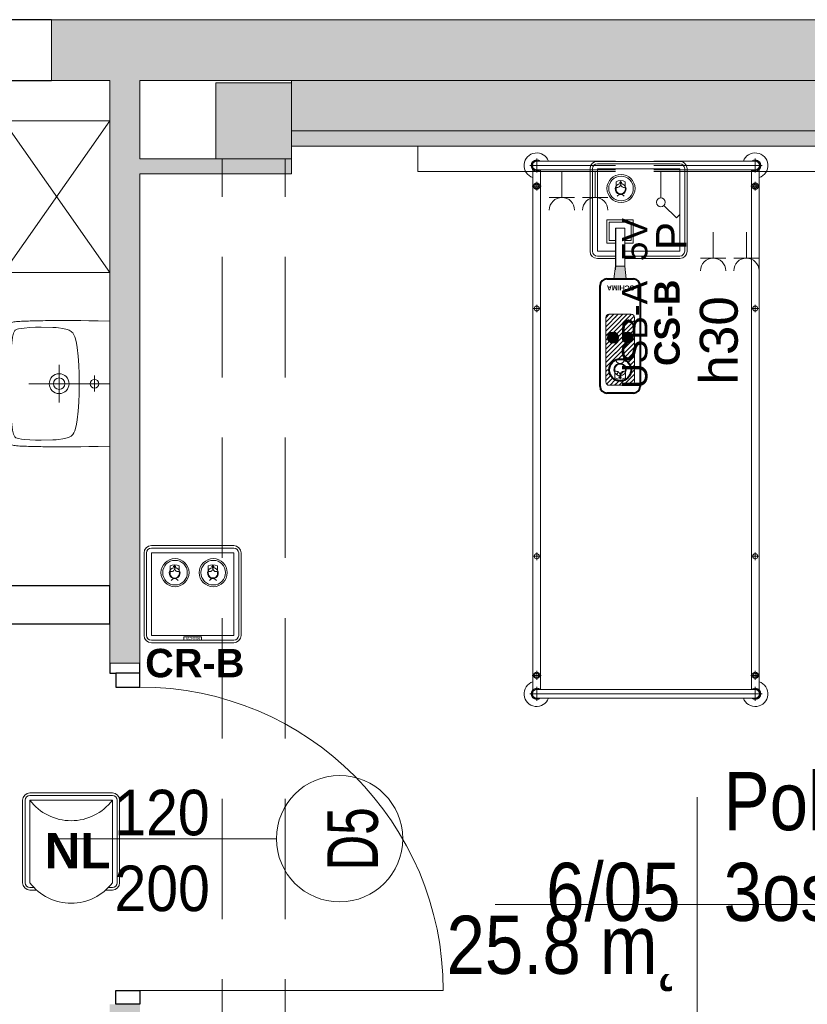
# Model space of a CAD drawing. Header units: centimetres. Extents: x -1253 to 21770, y -8842 to 3590.
# Tile 113 of 120: x 495 to 806, y 2459 to 2848. Entities that reach past the tile are written whole.
import ezdxf

# ---------------------------------------------------------------- set-up
doc = ezdxf.new("R2010")
doc.units = ezdxf.units.CM
doc.linetypes.add('Hidden', pattern=[71.4375, 47.625, -23.8125])
doc.linetypes.add('Ukryte', pattern=[71.438, 47.625, -23.813])
for name, color, linetype, lineweight in [('A-ANNO-NOTE', 131, 'Continuous', 9), ('A-AREA-IDEN', 2, 'Continuous', 13), ('A-DETL-GENF', 92, 'Continuous', 9), ('A-DETL-HDLN', 90, 'Ukryte', 9), ('A-DETL-MEDM', 33, 'Continuous', 13), ('A-DOOR', 31, 'Continuous', 13), ('A-WALL', 113, 'Continuous', 13), ('A-WALL-PATT', 111, 'Continuous', 13), ('I-FURN', 30, 'Continuous', 9), ('P-SANR-FIXT', 6, 'Continuous', 9), ('PRZYW_Elementy_inst_przyw', 7, 'Continuous', 9), ('Q-SPCQ', 91, 'Continuous', 9), ('S-COLS', 52, 'Continuous', 13)]:
    doc.layers.add(name, color=color, linetype=linetype, lineweight=lineweight)
doc.styles.add('adam', font='arialbd.ttf')
doc.styles.add('Arial', font='arial.ttf', dxfattribs={"width": 0.9, "height": 18})
doc.styles.add('Arial_1', font='arial.ttf', dxfattribs={"width": 0.7, "height": 20})
doc.styles.add('Arial_11', font='arial.ttf', dxfattribs={"width": 0.85, "height": 23})
doc.styles.add('Arial_4', font='arial.ttf', dxfattribs={"height": 10})
doc.styles.add('Arial_5', font='arial.ttf', dxfattribs={"height": 12})
doc.styles.add('Arial_6', font='arial.ttf', dxfattribs={"height": 15})

# ---------------------------------------------------------------- blocks, each defined once
blk = doc.blocks.new('M_Concrete-Square-Column - 300 x 300mm-1795931-6_piętro IV __13_80 m_ - stan projektowany')
at = {"layer": 'S-COLS', "lineweight": 9}
blk.add_hatch(color=254, dxfattribs=at).paths.add_polyline_path([(15, -15), (15, 15), (-15, 15), (-15, -15)], flags=0)
for p, q in [((15, 15), (-15, 15)), ((-15, 15), (-15, -15)), ((15, -15), (15, 15)), ((-15, -15), (15, -15))]:
    blk.add_line(p, q, dxfattribs=at)
blk = doc.blocks.new('łóżko 195x90 typ FAMED _102039_ - łóżko 195x90 typ FAMED _102039_-1233017-6_piętro IV __13_80 m_ - stan projektowany')
at = {"layer": 'I-FURN'}
for p, q in [((-43.25, 101.53), (-43.25, 106.98)), ((-43.25, 105.95), (43.25, 105.95)), ((43.25, 101.53), (43.25, 106.98)), ((45.97, 104.25), (-45.98, 104.25)), ((-44.75, -103.1), (-44.75, 102.61)), ((-43.25, 102.55), (43.25, 102.55)), ((-41.75, 102.55), (-41.75, -103.1)), ((41.75, 102.61), (41.75, -103.05)), ((44.75, -103.1), (44.75, 102.61)), ((-43.25, 95.18), (-43.25, 98.68)), ((43.25, 95.18), (43.25, 98.68)), ((-45, 96.93), (-41.5, 96.93)), ((45, 96.93), (41.5, 96.93)), ((-43.25, 48.31), (-43.25, 51.31)), ((43.25, 48.31), (43.25, 51.31)), ((-44.75, 49.81), (-41.75, 49.81)), ((44.75, 49.81), (41.75, 49.81)), ((-43.25, -49.69), (-43.25, -46.69)), ((43.25, -49.69), (43.25, -46.69)), ((-44.75, -48.19), (-41.75, -48.19)), ((44.75, -48.19), (41.75, -48.19)), ((-45, -96.6), (-41.5, -96.6)), ((-43.25, -94.85), (-43.25, -98.35)), ((45, -96.6), (41.5, -96.6)), ((43.25, -94.85), (43.25, -98.35)), ((-45.98, -104.75), (45.97, -104.75)), ((-43.25, -102.02), (-43.25, -107.47)), ((-43.25, -103.05), (43.25, -103.05)), ((43.25, -102.02), (43.25, -107.47)), ((-43.25, -106.45), (43.25, -106.45))]:
    blk.add_line(p, q, dxfattribs=at)
for centre, radius in [((-43.25, 96.93), 1.25), ((-43.25, 96.93), 0.8), ((43.25, 96.93), 1.25), ((43.25, 96.93), 0.8), ((-43.25, 49.81), 1), ((43.25, 49.81), 1), ((-43.25, -48.19), 1), ((43.25, -48.19), 1), ((-43.25, -96.6), 1.25), ((-43.25, -96.6), 0.8), ((43.25, -96.6), 1.25), ((43.25, -96.6), 0.8)]:
    blk.add_circle(centre, radius, dxfattribs=at)
for centre, radius, start, end in [((-43.25, 104.25), 5, 19.8769, 252.5424), ((43.25, 104.25), 5, 287.4576, 160.1231), ((-43.25, 104.25), 2.23, 49.8221, 310.1779), ((-43.25, 104.25), 1.93, 62.0207, 297.9793), ((-43.25, 104.25), 1.7, 90, 270), ((43.25, 104.25), 2.23, 229.8221, 130.1779), ((43.25, 104.25), 1.93, 242.0207, 117.9793), ((43.25, 104.25), 1.7, 270, 90), ((-43.25, -104.75), 5, 107.4576, 340.1231), ((43.25, -104.75), 5, 199.8769, 72.5424), ((-43.25, -104.75), 2.23, 47.6113, 310.1779), ((-43.25, -104.75), 1.93, 62.0207, 297.9793), ((-43.25, -104.75), 1.7, 90, 270), ((43.25, -104.75), 2.23, 229.8221, 130.1779), ((43.25, -104.75), 1.93, 242.0207, 117.9793), ((43.25, -104.75), 1.7, 270, 90)]:
    blk.add_arc(centre, radius, start, end, dxfattribs=at)
blk = doc.blocks.new('Szafa - 42 cm-2361941-6_piętro IV __13_80 m_ - stan projektowany')
at = {"layer": 'Q-SPCQ'}
for p, q in [((42.5, 48), (-17.5, 6)), ((-17.5, 48), (42.5, 6)), ((-17.5, 6), (-17.5, 48)), ((-17.5, 48), (42.5, 48)), ((42.5, 48), (42.5, 6))]:
    blk.add_line(p, q, dxfattribs=at)
blk = doc.blocks.new('Umywalka koło Nova Pro - Pro 50-1205816-6_piętro IV __13_80 m_ - stan projektowany')
at = {"layer": 'P-SANR-FIXT'}
for p, q in [((-8.25, 46.64), (-7.5, 46.8)), ((-7.5, 46.8), (-8.25, 46.64)), ((-7.5, 46.8), (-6.73, 46.91)), ((-6.73, 46.91), (-7.5, 46.8)), ((-6.73, 46.91), (-5.93, 47.04)), ((-5.93, 47.04), (-6.73, 46.91)), ((-5.93, 47.04), (-5.1, 47.15)), ((-5.1, 47.15), (-5.93, 47.04)), ((-5.1, 47.15), (-4.2, 47.25)), ((-4.2, 47.25), (-5.1, 47.15)), ((-4.2, 47.25), (-3.27, 47.36)), ((-3.27, 47.36), (-4.2, 47.25)), ((-3.27, 47.36), (-2.28, 47.44)), ((-2.28, 47.44), (-3.27, 47.36)), ((-2.28, 47.44), (-1.24, 47.52)), ((-1.24, 47.52), (-2.28, 47.44)), ((-1.24, 47.52), (-0.15, 47.63)), ((-0.15, 47.63), (-1.24, 47.52)), ((-0.15, 47.63), (1.05, 47.71)), ((1.05, 47.71), (-0.15, 47.63)), ((1.05, 47.71), (2.3, 47.76)), ((2.3, 47.76), (1.05, 47.71)), ((2.3, 47.76), (3.66, 47.84)), ((3.66, 47.84), (2.3, 47.76)), ((3.66, 47.84), (5.12, 47.89)), ((5.12, 47.89), (3.66, 47.84)), ((5.12, 47.89), (6.72, 47.95)), ((6.72, 47.95), (5.12, 47.89)), ((6.72, 47.95), (8.45, 47.97)), ((8.45, 47.97), (6.72, 47.95)), ((8.45, 47.97), (10.4, 48)), ((10.4, 48), (8.45, 47.97)), ((10.4, 48), (14.63, 48)), ((14.63, 48), (10.4, 48)), ((14.63, 48), (16.55, 47.97)), ((16.55, 47.97), (14.63, 48)), ((16.55, 47.97), (18.31, 47.95)), ((18.31, 47.95), (16.55, 47.97)), ((18.31, 47.95), (19.88, 47.89)), ((19.88, 47.89), (18.31, 47.95)), ((19.88, 47.89), (21.34, 47.84)), ((21.34, 47.84), (19.88, 47.89)), ((21.34, 47.84), (22.7, 47.76)), ((22.7, 47.76), (21.34, 47.84)), ((22.7, 47.76), (23.98, 47.71)), ((23.98, 47.71), (22.7, 47.76)), ((23.98, 47.71), (25.15, 47.63)), ((25.15, 47.63), (23.98, 47.71)), ((25.15, 47.63), (26.24, 47.52)), ((26.24, 47.52), (25.15, 47.63)), ((26.24, 47.52), (27.31, 47.44)), ((27.31, 47.44), (26.24, 47.52)), ((27.31, 47.44), (28.29, 47.36)), ((28.29, 47.36), (27.31, 47.44)), ((28.29, 47.36), (29.23, 47.25)), ((29.23, 47.25), (28.29, 47.36)), ((29.23, 47.25), (30.1, 47.15)), ((30.1, 47.15), (29.23, 47.25)), ((30.1, 47.15), (30.93, 47.04)), ((30.93, 47.04), (30.1, 47.15)), ((30.93, 47.04), (31.76, 46.91)), ((31.76, 46.91), (30.93, 47.04)), ((31.76, 46.91), (32.5, 46.8)), ((32.5, 46.8), (31.76, 46.91)), ((32.5, 46.8), (33.25, 46.64)), ((33.25, 46.64), (32.5, 46.8)), ((-12.08, 42.81), (-12, 43.37)), ((-12, 43.37), (-11.92, 43.87)), ((-11.92, 43.87), (-11.82, 44.38)), ((-11.82, 44.38), (-11.71, 44.67)), ((-11.6, 44.96), (-11.79, 44.38)), ((-11.71, 44.67), (-11.6, 44.96)), ((-11.6, 44.96), (-11.26, 45.47)), ((-11.26, 45.47), (-11.6, 44.96)), ((-11.26, 45.47), (-10.8, 45.84)), ((-10.8, 45.84), (-11.26, 45.47)), ((-10.8, 45.84), (-10.24, 46.11)), ((-10.24, 46.11), (-10.8, 45.84)), ((-10.24, 46.11), (-9.61, 46.32)), ((-9.61, 46.32), (-10.24, 46.11)), ((-9.61, 46.32), (-8.94, 46.51)), ((-8.94, 46.51), (-9.61, 46.32)), ((-9.05, 42.59), (-8.86, 43.1)), ((-8.94, 46.51), (-8.25, 46.64)), ((-8.25, 46.64), (-8.94, 46.51)), ((-8.86, 43.1), (-8.7, 43.34)), ((-8.7, 43.34), (-8.51, 43.55)), ((-8.51, 43.55), (-8.03, 43.85)), ((-8.03, 43.85), (-7.53, 44.06)), ((-7.53, 44.06), (-6.97, 44.22)), ((-6.97, 44.22), (-5.88, 44.43)), ((-5.88, 44.43), (-3.64, 44.75)), ((-3.64, 44.75), (-1.4, 44.94)), ((-1.4, 44.94), (3.1, 45.18)), ((3.1, 45.18), (7.6, 45.31)), ((7.6, 45.31), (9.86, 45.39)), ((9.86, 45.39), (11.04, 45.42)), ((11.04, 45.42), (11.7, 45.42)), ((11.7, 45.42), (12.5, 45.44)), ((12.5, 45.44), (13.3, 45.42)), ((13.3, 45.42), (13.99, 45.42)), ((13.99, 45.42), (15.14, 45.39)), ((15.14, 45.39), (17.4, 45.31)), ((17.4, 45.31), (21.9, 45.18)), ((21.9, 45.18), (26.4, 44.94)), ((26.4, 44.94), (28.64, 44.75)), ((28.64, 44.75), (30.88, 44.43)), ((30.88, 44.43), (31.97, 44.22)), ((31.97, 44.22), (32.53, 44.06)), ((32.53, 44.06), (33.06, 43.85)), ((33.06, 43.85), (33.54, 43.55)), ((33.25, 46.64), (33.97, 46.51)), ((33.97, 46.51), (33.25, 46.64)), ((33.54, 43.55), (33.73, 43.34)), ((33.73, 43.34), (33.86, 43.1)), ((33.86, 43.1), (34.07, 42.59)), ((33.97, 46.51), (34.63, 46.32)), ((34.63, 46.32), (33.97, 46.51)), ((34.63, 46.32), (35.24, 46.11)), ((35.24, 46.11), (34.63, 46.32)), ((35.24, 46.11), (35.8, 45.84)), ((35.8, 45.84), (35.24, 46.11)), ((35.8, 45.84), (36.28, 45.47)), ((36.28, 45.47), (35.8, 45.84)), ((36.28, 45.47), (36.6, 44.96)), ((36.6, 44.96), (36.28, 45.47)), ((36.6, 44.96), (36.82, 44.38)), ((36.82, 44.38), (36.92, 43.87)), ((36.92, 43.87), (37.03, 43.37)), ((37.03, 43.37), (37.08, 42.81)), ((-12.27, 38.89), (-12.24, 39.61)), ((-12.24, 39.61), (-12.22, 40.28)), ((-12.22, 40.28), (-12.19, 40.94)), ((-12.19, 40.94), (-12.16, 41.58)), ((-12.16, 41.58), (-12.14, 42.22)), ((-12.14, 42.22), (-12.08, 42.81)), ((-9.71, 37.56), (-9.53, 39.82)), ((-9.53, 39.82), (-9.39, 40.94)), ((-9.39, 40.94), (-9.21, 42.03)), ((-9.21, 42.03), (-9.05, 42.59)), ((34.07, 42.59), (34.21, 42.03)), ((34.21, 42.03), (34.39, 40.94)), ((34.39, 40.94), (34.53, 39.82)), ((34.53, 39.82), (34.71, 37.56)), ((37.08, 42.81), (37.14, 42.22)), ((37.14, 42.22), (37.16, 41.58)), ((37.16, 41.58), (37.19, 40.94)), ((37.19, 40.94), (37.22, 40.28)), ((37.22, 40.28), (37.24, 39.61)), ((37.24, 39.61), (37.27, 38.89)), ((-12.4, 33.88), (-12.38, 35.06)), ((-12.38, 35.06), (-12.35, 35.88)), ((-12.35, 36.65), (-12.32, 37.43)), ((-12.35, 35.88), (-12.35, 36.65)), ((-12.32, 37.43), (-12.3, 38.17)), ((-12.3, 38.17), (-12.27, 38.89)), ((-9.84, 33.06), (-9.79, 35.32)), ((-9.79, 35.32), (-9.71, 37.56)), ((12.5, 6), (12.5, 38)), ((34.71, 37.56), (34.82, 35.32)), ((34.82, 35.32), (34.84, 33.06)), ((37.27, 38.89), (37.3, 38.17)), ((37.3, 38.17), (37.32, 37.43)), ((37.32, 37.43), (37.35, 36.65)), ((37.35, 36.65), (37.35, 35.88)), ((37.35, 35.88), (37.38, 35.06)), ((37.38, 35.06), (37.4, 33.88)), ((-12.46, 30.5), (-12.43, 31.46)), ((-12.43, 32.39), (-12.4, 33.3)), ((-12.43, 31.46), (-12.43, 32.39)), ((-12.4, 33.3), (-12.4, 33.88)), ((-9.76, 28.56), (-9.84, 33.06)), ((34.84, 33.06), (34.76, 28.56)), ((37.4, 33.88), (37.43, 33.3)), ((37.43, 33.3), (37.43, 32.39)), ((37.43, 32.39), (37.46, 31.46)), ((37.46, 31.46), (37.46, 30.5)), ((-12.48, 27.81), (-12.46, 29.49)), ((-12.48, 26.13), (-12.48, 27.81)), ((-12.46, 29.49), (-12.46, 30.5)), ((-9.74, 27.87), (-9.76, 28.56)), ((-9.71, 27.55), (-9.74, 27.87)), ((-9.69, 27.15), (-9.71, 27.55)), ((34.71, 27.55), (34.69, 27.15)), ((34.74, 27.87), (34.71, 27.55)), ((34.76, 28.56), (34.74, 27.87)), ((37.46, 30.5), (37.48, 29.49)), ((37.48, 29.49), (37.48, 27.81)), ((37.48, 27.81), (37.51, 26.13)), ((-12.51, 24.3), (-12.48, 26.13)), ((-12.48, 22.27), (-12.51, 24.3)), ((-9.61, 26.27), (-9.69, 27.15)), ((-9.37, 24.54), (-9.61, 26.27)), ((-8.91, 22.86), (-9.37, 24.54)), ((20.01, 26), (5.01, 26)), ((34.37, 24.54), (33.91, 22.86)), ((34.63, 26.27), (34.37, 24.54)), ((34.69, 27.15), (34.63, 26.27)), ((37.51, 26.13), (37.51, 22.27)), ((-12.48, 19.98), (-12.48, 22.27)), ((-12.45, 17.35), (-12.48, 19.98)), ((-8.62, 22.03), (-8.91, 22.86)), ((-8.19, 21.26), (-8.62, 22.03)), ((-7.93, 20.91), (-8.19, 21.26)), ((-7.61, 20.62), (-7.93, 20.91)), ((-6.89, 20.14), (-7.61, 20.62)), ((-6.09, 19.8), (-6.89, 20.14)), ((-5.24, 19.53), (-6.09, 19.8)), ((-3.53, 19.16), (-5.24, 19.53)), ((30.26, 19.53), (28.56, 19.16)), ((31.09, 19.8), (30.26, 19.53)), ((31.89, 20.14), (31.09, 19.8)), ((32.61, 20.62), (31.89, 20.14)), ((32.93, 20.91), (32.61, 20.62)), ((33.19, 21.26), (32.93, 20.91)), ((33.62, 22.03), (33.19, 21.26)), ((33.91, 22.86), (33.62, 22.03)), ((37.48, 19.98), (37.45, 17.35)), ((37.51, 22.27), (37.48, 19.98)), ((-12.4, 14.28), (-12.45, 17.35)), ((-1.83, 18.89), (-3.53, 19.16)), ((1.66, 18.49), (-1.83, 18.89)), ((5.15, 18.2), (1.66, 18.49)), ((8.64, 18.06), (5.15, 18.2)), ((10.37, 18.01), (8.64, 18.06)), ((14.63, 18.01), (10.37, 18.01)), ((16.36, 18.06), (14.63, 18.01)), ((19.88, 18.2), (16.36, 18.06)), ((23.34, 18.49), (19.88, 18.2)), ((26.83, 18.89), (23.34, 18.49)), ((28.56, 19.16), (26.83, 18.89)), ((37.45, 17.35), (37.4, 14.28)), ((-12.32, 10.58), (-12.4, 14.28)), ((15.72, 12.02), (9.46, 12.02)), ((37.4, 14.28), (37.32, 10.58)), ((-12.19, 6), (-12.32, 10.58)), ((37.32, 10.58), (37.19, 6))]:
    blk.add_line(p, q, dxfattribs=at)
for centre, radius in [((12.51, 26), 3.92), ((12.51, 26), 2.28), ((12.5, 12.02), 1.72)]:
    blk.add_circle(centre, radius, dxfattribs=at)
blk = doc.blocks.new('Panel Gazowo Oswietleniowy 2 - Type 1-2423792-6_piętro IV __13_80 m_ - stan projektowany')
at = {"layer": 'Q-SPCQ'}
for p, q in [((47.5, 47.33), (57.5, 47.33)), ((52.5, 47.33), (52.5, 37)), ((60.67, 47.33), (70.67, 47.33)), ((65.67, 47.33), (65.67, 37)), ((80.18, 31.43), (78.87, 30.12)), ((85.12, 26.48), (80.18, 31.43)), ((86.36, 13), (86.36, 23.5)), ((93.87, 23.33), (103.87, 23.33)), ((98.87, 23.33), (98.87, 13)), ((107.33, 23.33), (117.33, 23.33)), ((112.33, 23.33), (112.33, 13)), ((120.5, 23.33), (130.5, 23.33)), ((125.5, 23.33), (125.5, 13)), ((-157.5, 13), (182.5, 13)), ((182.5, 13), (182.5, 3))]:
    blk.add_line(p, q, dxfattribs=at)
blk.add_circle((86.36, 25.25), 1.75, dxfattribs=at)
for centre, end in [((52.5, 52.33), 0), ((65.67, 52.33), 0), ((98.87, 28.33), 360), ((112.33, 28.33), 360), ((125.5, 28.33), 360)]:
    blk.add_arc(centre, 5, 180, end, dxfattribs=at)
blk = doc.blocks.new('DRZWI 1S - automatyczna etykieta - Drzwi 120-2381684-6_piętro IV __13_80 m_ - stan projektowany')
at = {"layer": 'A-DETL-GENF'}
for p, q in [((-65.5, 6), (-65.5, -3.5)), ((-60, 6), (-65.5, 6)), ((-60, -3.5), (-60, 6)), ((65.5, 6), (60, 6)), ((60, 6), (60, -3.5)), ((65.5, -3.5), (65.5, 6)), ((-65.5, -3.5), (-60, -3.5)), ((60, -3.5), (65.5, -3.5))]:
    blk.add_line(p, q, dxfattribs=at)
at = {"layer": 'A-DETL-MEDM', "lineweight": 25}
for p, q in [((-60, 6), (-65.5, 6)), ((-65.5, 6), (-65.5, -3.5)), ((-60, -3.5), (-60, 6)), ((60, -3.5), (60, 6)), ((60, 6), (65.5, 6)), ((65.5, 6), (65.5, -3.5)), ((-65.5, -3.5), (-60, -3.5)), ((65.5, -3.5), (60, -3.5))]:
    blk.add_line(p, q, dxfattribs=at)
at = {"layer": 'A-DOOR'}
blk.add_line((60, 6), (60, 126), dxfattribs=at)
blk.add_arc((60, 6), 120, 90, 180, dxfattribs=at)
blk = doc.blocks.new('METKA_POMIESZCZENIA2 - Rozbudowana - bez ramki-2396678-6_piętro IV __13_80 m_ - stan projektowany')
at = {"layer": 'A-AREA-IDEN'}
for p, q in [((0, 0.425), (0, 0)), ((0.0976, 0), (-0.8, 0)), ((-0.8, 0), (0.9, 0)), ((0, 0), (0, -0.425))]:
    blk.add_line(p, q, dxfattribs=at)
blk = doc.blocks.new('LN-4kB')
for centre in [(0, 9.5), (0, -23.14)]:
    blk.add_arc(centre, 20.48, 217.175, 322.825)
at = {"layer": 'PRZYW_Elementy_inst_przyw'}
for p, q in [((16.32, 0), (-16.32, 0)), ((-19.2, -2.88), (-19.2, -35.52)), ((-18.24, -2.88), (-18.24, -35.52)), ((-16.32, -0.96), (16.32, -0.96)), ((18.24, -2.88), (18.24, -35.52)), ((19.2, -35.52), (19.2, -2.88)), ((-16.32, -37.44), (-14.67, -37.44)), ((-16.32, -38.4), (-13.67, -38.4)), ((13.67, -38.4), (16.32, -38.4)), ((14.67, -37.44), (16.32, -37.44))]:
    blk.add_line(p, q, dxfattribs=at)
at = {"layer": 'PRZYW_Elementy_inst_przyw', "color": 7}
for p, q in [((-16.32, -35.52), (-16.32, -2.88)), ((-16.32, -2.88), (16.32, -2.88)), ((16.32, -2.88), (16.32, -35.52))]:
    blk.add_line(p, q, dxfattribs=at)
at = {"layer": 'PRZYW_Elementy_inst_przyw'}
for centre, radius, start, end in [((-16.32, -2.88), 2.88, 90, 180), ((16.32, -2.88), 2.88, 0, 90), ((-16.32, -2.88), 1.92, 90, 180), ((16.32, -2.88), 1.92, 0, 90), ((-16.32, -35.52), 2.88, 180, 270), ((-16.32, -35.52), 1.92, 180, 270), ((16.32, -35.52), 2.88, 270, 0), ((16.32, -35.52), 1.92, 270, 0)]:
    blk.add_arc(centre, radius, start, end, dxfattribs=at)
at = {"layer": 'PRZYW_Elementy_inst_przyw', "color": 150, "lineweight": 5, "insert": (-10.49, -15.87), "char_height": 2.5, "width": 28.6554, "attachment_point": 1, "style": 'adam'}
blk.add_mtext('{\\H5.6x;\\C256;NL}', dxfattribs=at)
blk = doc.blocks.new('Ikona')
at = {"layer": 'PRZYW_Elementy_inst_przyw'}
h = blk.add_hatch(color=1, dxfattribs=at)
h.dxf.hatch_style = 1
h.paths.add_polyline_path([(-1065.97, 3801.31), (-1066.17, 3801.31), (-1066.17, 3801.08), (-1065.97, 3801.08)])
h.paths.add_polyline_path([(-1065.97, 3801.08), (-1066.17, 3801.08), (-1066.17, 3800.87), (-1065.97, 3800.87)])
h.paths.add_polyline_path([(-1065.74, 3801.08), (-1065.97, 3801.08), (-1065.97, 3800.87), (-1065.74, 3800.87)])
h.paths.add_polyline_path([(-1066.17, 3801.08), (-1066.41, 3801.08), (-1066.41, 3800.87), (-1066.17, 3800.87)])
h.paths.add_polyline_path([(-1065.97, 3800.87), (-1066.17, 3800.87), (-1066.17, 3800.64), (-1065.97, 3800.64)])
at = {"layer": 'PRZYW_Elementy_inst_przyw', "color": 1}
for p, q in [((-1067.65, 3799.71), (-1067.65, 3801.21)), ((-1064.49, 3799.71), (-1064.49, 3801.21))]:
    blk.add_line(p, q, dxfattribs=at)
for points in [[(-1065.74, 3801.08), (-1065.74, 3800.87), (-1066.41, 3800.87), (-1066.41, 3801.08)], [(-1066.17, 3801.31), (-1065.97, 3801.31), (-1065.97, 3800.64), (-1066.17, 3800.64)]]:
    blk.add_lwpolyline(points, close=True, dxfattribs=at)
for centre, radius, start, end in [((-1066.07, 3798.74), 1.85, 31.7978, 276.8309), ((-1066.07, 3798.03), 3.55, 63.5398, 116.4602), ((-1066.06, 3798.68), 1.6, 156.7793, 23.2207), ((-1066.07, 3798.72), 1.65, 89.6447, 89.8927), ((-1066.08, 3798.74), 1.86, 277.2029, 31.4258), ((-1066.07, 3795.45), 1.43, 32.8175, 147.1825)]:
    blk.add_arc(centre, radius, start, end, dxfattribs=at)
at = {"layer": 'PRZYW_Elementy_inst_przyw', "color": 1, "lineweight": 5}
for centre, start, end in [((-1067.2, 3800.4), 253.1892, 358.3615), ((-1064.92, 3800.4), 181.6385, 286.8108)]:
    blk.add_arc(centre, 1.14, start, end, dxfattribs=at)
blk = doc.blocks.new('CS-B')
at = {"layer": 'PRZYW_Elementy_inst_przyw', "lineweight": 5}
for color, points in [(252, [(-9.2, -41.4), (-5.42, -41.4), (-4.88, -46.5), (-9.75, -46.5)]), (256, [(-2.15, -69.7, 1), (-6.52, -69.7, 1)])]:
    blk.add_hatch(color=color, dxfattribs=at).paths.add_polyline_path(points)
h = blk.add_hatch(dxfattribs=at)
h.set_pattern_fill('ANSI31', color=252, scale=0.395406, angle=180, style=0)
h.set_pattern_definition([(225, (-523.8423, 9872.2787), (0.88771144, -0.88771144), [])])
h.paths.add_polyline_path([(-11.68, -60.46), (-2.94, -60.46, -0.414214), (-1.62, -61.77), (-1.62, -87.24, -0.414214), (-2.94, -88.55), (-11.68, -88.55, -0.414214), (-13, -87.24), (-13, -61.77, -0.414214)])
h.paths.add_polyline_path([(-2.96, -82.55, 1), (-11.66, -82.55, 1)], flags=16)
h.paths.add_polyline_path([(-2.15, -69.7, 1), (-6.52, -69.7, 1)], flags=16)
h.paths.add_polyline_path([(-9.41, -83.63, 1.700181), (-7.33, -79.89, 0.030049), (-7.62, -79.91, 0.544216)], flags=0)
h.paths.add_polyline_path([(-5.4, -83.1, 1.517175), (-9.28, -83.1, -0.49408), (-7.34, -84.49, -0.49408)], flags=0)
h.paths.add_polyline_path([(-7.77, -85.42), (-7.46, -85.42), (-7.46, -85.73), (-7.19, -85.73), (-7.19, -85.42), (-6.88, -85.42), (-6.88, -85.16), (-7.19, -85.16), (-7.19, -84.85), (-7.46, -84.85), (-7.46, -85.16), (-7.77, -85.16)], flags=0)
h = blk.add_hatch(color=256, dxfattribs=at)
edge = h.paths.add_edge_path()
edge.add_arc((-10.15, -69.7), 2.18, 0, 360)
at = {"layer": 'PRZYW_Elementy_inst_przyw'}
for p, q in [((16.32, 0), (-16.32, 0)), ((-19.2, -2.88), (-19.2, -22.6)), ((-18.24, -2.88), (-18.24, -22.35)), ((18.24, -2.88), (18.24, -35.52)), ((19.2, -35.52), (19.2, -2.88)), ((-19.2, -22.6), (-19.2, -35.52)), ((-18.24, -22.35), (-18.24, -35.52)), ((-16.32, -37.44), (-9.2, -37.44)), ((-16.32, -38.4), (-9.2, -38.4)), ((-5.42, -37.44), (16.32, -37.44)), ((-5.42, -38.4), (16.32, -38.4))]:
    blk.add_line(p, q, dxfattribs=at)
at = {"layer": 'PRZYW_Elementy_inst_przyw', "color": 0}
blk.add_line((-16.32, -0.96), (16.32, -0.96), dxfattribs=at)
at = {"layer": 'PRZYW_Elementy_inst_przyw', "color": 252}
for p, q in [((-9.75, -46.5), (-9.2, -41.4)), ((-5.91, -41.4), (-8.71, -41.4)), ((-4.88, -46.5), (-5.42, -41.4))]:
    blk.add_line(p, q, dxfattribs=at)
at = {"layer": 'PRZYW_Elementy_inst_przyw', "lineweight": 40}
for p, q in [((-12.6, -46.5), (-2.02, -46.5)), ((-15.24, -89), (-15.24, -49.13)), ((0.62, -49.13), (0.62, -89)), ((-2.02, -91.64), (-12.6, -91.64))]:
    blk.add_line(p, q, dxfattribs=at)
at = {"layer": 'PRZYW_Elementy_inst_przyw', "color": 7}
for points in [[(-16.32, -21.91), (-16.32, -2.88), (16.32, -2.88), (16.32, -35.52), (-5.42, -35.52)], [(-9.2, -35.52), (-16.32, -35.52), (-16.32, -21.91)]]:
    blk.add_lwpolyline(points, dxfattribs=at)
at = {"layer": 'PRZYW_Elementy_inst_przyw', "linetype": 'Continuous', "lineweight": 5}
blk.add_lwpolyline([(-9.2, -32.3), (-12.52, -32.3), (-12.52, -23.11), (-2.09, -23.11), (-2.09, -32.3), (-5.42, -32.3)], dxfattribs=at)
at = {"layer": 'PRZYW_Elementy_inst_przyw', "linetype": 'Hidden', "lineweight": 5}
blk.add_lwpolyline([(-9.2, -31.34), (-11.63, -31.34), (-11.63, -23.97), (-2.99, -23.97), (-2.99, -31.34), (-5.42, -31.34)], dxfattribs=at)
at = {"layer": 'PRZYW_Elementy_inst_przyw', "lineweight": 5}
blk.add_lwpolyline([(-9.2, -26.45), (-5.42, -26.45), (-5.42, -41.4), (-9.2, -41.4)], close=True, dxfattribs=at)
at = {"layer": 'PRZYW_Elementy_inst_przyw'}
blk.add_lwpolyline([(-2.94, -60.46, -0.414214), (-1.62, -61.77), (-1.62, -87.24, -0.414214), (-2.94, -88.55), (-11.68, -88.55, -0.414214), (-13, -87.24), (-13, -61.77, -0.414214), (-11.68, -60.46)], format="xyb", close=True, dxfattribs=at)
at = {"layer": 'PRZYW_Elementy_inst_przyw', "lineweight": 5}
for radius in [5.55, 4.87]:
    blk.add_circle((-6.96, -10.7), radius, dxfattribs=at)
at = {"layer": 'PRZYW_Elementy_inst_przyw'}
for centre in [(-10.15, -69.7), (-4.34, -69.7)]:
    blk.add_circle(centre, 2.18, dxfattribs=at)
at = {"layer": 'PRZYW_Elementy_inst_przyw', "lineweight": 40}
blk.add_circle((-7.31, -82.55), 4.35, dxfattribs=at)
at = {"layer": 'PRZYW_Elementy_inst_przyw'}
for centre, radius, start, end in [((-16.32, -2.88), 2.88, 90, 180), ((16.32, -2.88), 2.88, 0, 90), ((-16.32, -35.52), 2.88, 180, 270), ((-16.32, -35.52), 1.92, 180, 270), ((16.32, -35.52), 2.88, 270, 0), ((16.32, -35.52), 1.92, 270, 0)]:
    blk.add_arc(centre, radius, start, end, dxfattribs=at)
at = {"layer": 'PRZYW_Elementy_inst_przyw', "color": 0}
for centre, start, end in [((-16.32, -2.88), 90, 180), ((16.32, -2.88), 0, 90)]:
    blk.add_arc(centre, 1.92, start, end, dxfattribs=at)
at = {"layer": 'PRZYW_Elementy_inst_przyw', "lineweight": 40}
for centre, start, end in [((-12.6, -49.13), 90, 180), ((-2.02, -49.13), 0, 90), ((-12.6, -89), 180, 270), ((-2.02, -89), 270, 0)]:
    blk.add_arc(centre, 2.64, start, end, dxfattribs=at)
at = {"layer": 'PRZYW_Elementy_inst_przyw', "lineweight": 5, "xscale": 1.155937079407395, "yscale": 1.155937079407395, "zscale": 1.155937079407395}
blk.add_blockref('Ikona', (1225.21, -4402), dxfattribs=at)
at = {"layer": 'PRZYW_Elementy_inst_przyw', "lineweight": 5, "xscale": 1.318019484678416, "yscale": 1.318019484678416, "zscale": 1.318019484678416, "rotation": 180}
blk.add_blockref('Ikona', (-1412.43, 4924.47), dxfattribs=at)
at = {"layer": 'PRZYW_Elementy_inst_przyw', "insert": (-1.67, -51.05), "char_height": 3.295, "width": 10.5574, "attachment_point": 1, "rotation": 180, "style": 'adam'}
blk.add_mtext('{\\H0.6x;SCHIMA}', dxfattribs=at)
at = {"layer": 'PRZYW_Elementy_inst_przyw', "lineweight": 5, "insert": (6.26, -80.92), "char_height": 2.5, "width": 68.9633, "attachment_point": 1, "rotation": 90, "style": 'adam'}
blk.add_mtext('{\\H4x;CS-B}', dxfattribs=at)
blk = doc.blocks.new('Ikona2')
at = {"layer": 'PRZYW_Elementy_inst_przyw'}
h = blk.add_hatch(color=106, dxfattribs=at)
h.dxf.hatch_style = 1
h.paths.add_polyline_path([(0.1, -0.27), (-0.1, -0.27), (-0.1, -0.5), (0.1, -0.5)])
h.paths.add_polyline_path([(0.1, -0.5), (-0.1, -0.5), (-0.1, -0.7), (0.1, -0.7)])
h.paths.add_polyline_path([(0.34, -0.5), (0.1, -0.5), (0.1, -0.7), (0.34, -0.7)])
h.paths.add_polyline_path([(-0.1, -0.5), (-0.34, -0.5), (-0.34, -0.7), (-0.1, -0.7)])
h.paths.add_polyline_path([(0.1, -0.7), (-0.1, -0.7), (-0.1, -0.94), (0.1, -0.94)])
at = {"layer": 'PRZYW_Elementy_inst_przyw', "color": 106}
for p, q in [((-1.58, -1.86), (-1.58, -0.37)), ((1.58, -1.86), (1.58, -0.37))]:
    blk.add_line(p, q, dxfattribs=at)
for points in [[(0.34, -0.5), (0.34, -0.7), (-0.34, -0.7), (-0.34, -0.5)], [(-0.1, -0.27), (0.1, -0.27), (0.1, -0.94), (-0.1, -0.94)]]:
    blk.add_lwpolyline(points, close=True, dxfattribs=at)
for centre, radius, start, end in [((0, -3.55), 3.55, 63.5398, 116.4602), ((0, -2.84), 1.85, 31.7978, 276.8309), ((0.01, -2.9), 1.6, 156.7793, 23.2207), ((0, -2.85), 1.65, 89.6447, 89.8927), ((-0.01, -2.84), 1.86, 277.2029, 31.4258), ((0, -6.13), 1.43, 32.8175, 147.1825)]:
    blk.add_arc(centre, radius, start, end, dxfattribs=at)
at = {"layer": 'PRZYW_Elementy_inst_przyw', "color": 106, "lineweight": 5}
for centre, start, end in [((-1.13, -1.18), 253.1892, 358.3615), ((1.15, -1.18), 181.6385, 286.8108)]:
    blk.add_arc(centre, 1.14, start, end, dxfattribs=at)
blk = doc.blocks.new('UK4-PPO')
at = {"layer": 'PRZYW_Elementy_inst_przyw'}
for p, q in [((-16.31, 16.29), (-16.31, -16.35)), ((-15.35, 16.29), (-15.35, -16.35)), ((19.21, 19.17), (-13.43, 19.17)), ((-13.43, 18.21), (19.21, 18.21)), ((21.13, 16.29), (21.13, -16.35)), ((22.09, -16.35), (22.09, 16.29)), ((-13.43, -18.27), (19.21, -18.27)), ((-13.43, -19.23), (19.21, -19.23))]:
    blk.add_line(p, q, dxfattribs=at)
at = {"layer": 'PRZYW_Elementy_inst_przyw', "color": 7}
blk.add_lwpolyline([(-13.43, 16.29), (19.21, 16.29), (19.21, -16.35), (-13.43, -16.35)], close=True, dxfattribs=at)
at = {"layer": 'PRZYW_Elementy_inst_przyw', "color": 0}
blk.add_lwpolyline([(-0.6, -16.91), (6.38, -16.91), (6.38, -18.27), (-0.6, -18.27)], close=True, dxfattribs=at)
at = {"layer": 'PRZYW_Elementy_inst_przyw', "lineweight": 5}
for centre, radius in [((-4.07, 8.47), 5.55), ((-4.07, 8.47), 4.87), ((11.05, 8.47), 5.55), ((11.05, 8.47), 4.87)]:
    blk.add_circle(centre, radius, dxfattribs=at)
at = {"layer": 'PRZYW_Elementy_inst_przyw'}
for centre, radius, start, end in [((-13.43, 16.29), 2.88, 90, 180), ((-13.43, 16.29), 1.92, 90, 180), ((19.21, 16.29), 2.88, 0, 90), ((19.21, 16.29), 1.92, 0, 90), ((-13.43, -16.35), 2.88, 180, 270), ((-13.43, -16.35), 1.92, 180, 270), ((19.21, -16.35), 2.88, 270, 0), ((19.21, -16.35), 1.92, 270, 0)]:
    blk.add_arc(centre, radius, start, end, dxfattribs=at)
at = {"layer": 'PRZYW_Elementy_inst_przyw', "lineweight": 5, "xscale": 1.155937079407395, "yscale": 1.155937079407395, "zscale": 1.155937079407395}
for name, p in [('Ikona', (1228.1, -4382.83)), ('Ikona2', (10.92, 11.56))]:
    blk.add_blockref(name, p, dxfattribs=at)
at = {"layer": 'PRZYW_Elementy_inst_przyw', "color": 0, "insert": (0.18, -17.02), "char_height": 1.056, "attachment_point": 1}
blk.add_mtext_dynamic_manual_height_columns('SCHIMA', width=11.8192, gutter_width=12.5, heights=[0], dxfattribs=at)

msp = doc.modelspace()

# ---------------------------------------------------------------- hatches: boundary and pattern name
at = {"layer": 'A-WALL-PATT'}
h = msp.add_hatch(color=9, dxfattribs=at)
h.paths.add_polyline_path([(1227.38, 2824.33), (1227.38, 2848.33), (507.38, 2848.33), (507.38, 2824.33), (1203.38, 2824.33)], flags=0)
h.paths.add_polyline_path([(307.38, 2824.33), (307.38, 2848.33), (267.38, 2848.33), (267.38, 2824.33), (297.38, 2824.33)], flags=0)
h.paths.add_polyline_path([(142.38, 2824.33), (157.38, 2824.33), (157.38, 2848.33), (-182.62, 2848.33), (-182.62, 2824.33), (17.38, 2824.33)], flags=0)
h.paths.add_polyline_path([(-332.62, 2824.33), (-292.62, 2824.33), (-292.62, 2848.33), (-332.62, 2848.33), (-332.62, 2839.33)], flags=0)
h.paths.add_polyline_path([(-532.62, 2824.33), (-532.62, 2848.33), (-1217.62, 2848.33), (-1217.62, 2824.33), (-547.62, 2824.33)], flags=0)
h = msp.add_hatch(color=9, dxfattribs=at)
h.paths.add_polyline_path([(542.38, 132.33), (542.38, 139.33), (530.38, 139.33), (530.38, 132.33)], flags=0)
h.paths.add_polyline_path([(542.38, 250.33), (542.38, 465.83), (530.38, 465.83), (530.38, 250.33)], flags=0)
h.paths.add_polyline_path([(530.38, 657.83), (542.38, 657.83), (542.38, 660.33), (530.38, 660.33)], flags=0)
h.paths.add_polyline_path([(530.38, 781.33), (542.38, 781.33), (542.38, 1102.83), (530.38, 1102.83), (530.38, 788.28)], flags=0)
h.paths.add_polyline_path([(530.38, 1312.83), (542.38, 1312.83), (542.38, 1431.33), (530.38, 1431.33)], flags=0)
h.paths.add_polyline_path([(530.38, 1633.83), (542.38, 1633.83), (542.38, 2022.83), (530.38, 2022.83), (530.38, 1665.12)], flags=0)
h.paths.add_polyline_path([(542.38, 2173.83), (542.38, 2458.83), (530.38, 2458.83), (530.38, 2173.83)], flags=0)
h.paths.add_polyline_path([(530.38, 2593.83), (542.38, 2593.83), (542.38, 2824.33), (530.38, 2824.33), (530.38, 2634.27)], flags=0)
for points in [[(1172.38, 2804.33), (1172.38, 2824.33), (602.38, 2824.33), (602.38, 2804.33), (736.3, 2804.33)], [(602.38, 2798.33), (1172.38, 2798.33), (1172.38, 2804.33), (602.38, 2804.33)], [(602.38, 2787.33), (602.38, 2793.33), (542.38, 2793.33), (542.38, 2787.33), (572.38, 2787.33)]]:
    msp.add_hatch(color=9, dxfattribs=at).paths.add_polyline_path(points, flags=0)

# ---------------------------------------------------------------- linework, layer by layer
at = {"layer": 'A-ANNO-NOTE', "lineweight": 13}
msp.add_line((506.38, 2524.33), (596.38, 2524.33), dxfattribs=at)
msp.add_line((506.38, 2524.33), (596.38, 2524.33), dxfattribs=at)
msp.add_circle((621.38, 2524.33), 25, dxfattribs=at)
at = {"layer": 'A-DETL-HDLN'}
for p, q in [((574.88, 420.83), (574.88, 2793.33)), ((599.88, 420.83), (599.88, 2793.33))]:
    msp.add_line(p, q, dxfattribs=at)
at = {"layer": 'A-WALL', "color": 7, "lineweight": 25}
for p, q in [((507.38, 2848.33), (417.38, 2848.33)), ((417.38, 2824.33), (507.38, 2824.33)), ((530.38, 2624.33), (479.38, 2624.33)), ((530.38, 2609.33), (530.38, 2624.33)), ((479.38, 2609.33), (530.38, 2609.33)), ((530.38, 2593.83), (530.38, 2589.83)), ((542.38, 2589.83), (542.38, 2593.83)), ((530.38, 2589.83), (532.88, 2589.83))]:
    msp.add_line(p, q, dxfattribs=at)
at = {"layer": 'A-WALL', "lineweight": 9}
for p, q in [((1227.38, 2848.33), (507.38, 2848.33)), ((507.38, 2824.33), (530.38, 2824.33)), ((530.38, 2824.33), (530.38, 2593.83)), ((542.38, 2793.33), (542.38, 2824.33)), ((542.38, 2824.33), (1203.38, 2824.33)), ((602.38, 2824.33), (602.38, 2823.33)), ((602.38, 2804.33), (1172.38, 2804.33)), ((602.38, 2798.33), (1172.38, 2798.33)), ((572.38, 2793.33), (542.38, 2793.33)), ((602.38, 2787.33), (602.38, 2793.33)), ((542.38, 2593.83), (542.38, 2787.33)), ((542.38, 2787.33), (602.38, 2787.33))]:
    msp.add_line(p, q, dxfattribs=at)
at = {"layer": 'A-WALL'}
for p, q in [((507.38, 2848.33), (507.38, 2824.33)), ((530.38, 2593.83), (542.38, 2593.83))]:
    msp.add_line(p, q, dxfattribs=at)

# ---------------------------------------------------------------- block references
at = {"layer": 'A-AREA-IDEN', "xscale": 99.99999999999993, "yscale": 99.99999999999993, "zscale": 99.99999999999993}
msp.add_blockref('METKA_POMIESZCZENIA2 - Rozbudowana - bez ramki-2396678-6_piętro IV __13_80 m_ - stan projektowany', (762.93, 2498.25), dxfattribs=at)
at = {"layer": 'A-DOOR', "rotation": 269.9999999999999}
msp.add_blockref('DRZWI 1S - automatyczna etykieta - Drzwi 120-2381684-6_piętro IV __13_80 m_ - stan projektowany', (536.38, 2524.33), dxfattribs=at)
at = {"layer": 'I-FURN', "rotation": 180}
msp.add_blockref('łóżko 195x90 typ FAMED _102039_ - łóżko 195x90 typ FAMED _102039_-1233017-6_piętro IV __13_80 m_ - stan projektowany', (742.63, 2685.88), dxfattribs=at)
at = {"layer": 'P-SANR-FIXT', "rotation": 90.00000000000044}
msp.add_blockref('Umywalka koło Nova Pro - Pro 50-1205816-6_piętro IV __13_80 m_ - stan projektowany', (536.38, 2691.83), dxfattribs=at)
at = {"layer": 'PRZYW_Elementy_inst_przyw'}
ref = msp.add_blockref('UK4-PPO', (560.31, 2621.11), dxfattribs=at)
ref.add_attrib('NAZWA', 'CR-B', (544.43, 2588.19), dxfattribs={"color": 7, "linetype": 'Continuous', "lineweight": -3, "height": 11.25, "style": 'adam'})
at = {"layer": 'PRZYW_Elementy_inst_przyw', "color": 252, "lineweight": 5}
msp.add_blockref('LN-4kB', (515.13, 2542.43), dxfattribs=at)
at = {"layer": 'Q-SPCQ'}
for name, p, rotation in [('Szafa - 42 cm-2361941-6_piętro IV __13_80 m_ - stan projektowany', (536.38, 2765.83), 90.00000000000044), ('Panel Gazowo Oswietleniowy 2 - Type 1-2423792-6_piętro IV __13_80 m_ - stan projektowany', (834.88, 2801.33), 180)]:
    msp.add_blockref(name, p, dxfattribs=dict(at, rotation=rotation))
at = {"layer": 'S-COLS', "lineweight": 9}
msp.add_blockref('M_Concrete-Square-Column - 300 x 300mm-1795931-6_piętro IV __13_80 m_ - stan projektowany', (587.38, 2808.33), dxfattribs=at)

# ---------------------------------------------------------------- texts
at = {"layer": 'A-ANNO-NOTE', "lineweight": 211, "char_height": 18, "width": 38.07, "attachment_point": 5, "line_spacing_factor": 0.936439, "style": 'Arial'}
for s, insert in [('\\pxqc,t6.35,12.7,19.05,25.4,31.75,38.1,44.45,50.8,57.15,63.5,69.85,76.2,82.55,88.9,95.25,101.6,107.95,114.3,120.65,127,133.35,139.7,146.05,152.4,158.75,165.1,171.45,177.8,184.15,190.5,196.85,203.2;{120}', (551.07, 2534.56)), ('\\pxqc,t6.35,12.7,19.05,25.4,31.75,38.1,44.45,50.8,57.15,63.5,69.85,76.2,82.55,88.9,95.25,101.6,107.95,114.3,120.65,127,133.35,139.7,146.05,152.4,158.75,165.1,171.45,177.8,184.15,190.5,196.85,203.2;{200}', (551.16, 2504.56))]:
    msp.add_mtext(s, dxfattribs=dict(at, insert=insert))
at = {"layer": 'A-ANNO-NOTE', "lineweight": 211, "insert": (626.67, 2524.26), "char_height": 20, "width": 25.97, "attachment_point": 5, "rotation": 90, "line_spacing_factor": 0.936439, "style": 'Arial_1'}
msp.add_mtext('\\pxqc,t4.445,8.89,13.335,17.78,22.225,26.67,31.115,35.56,40.005,44.45,48.895,53.34,57.785,62.23,66.675,71.12,75.565,80.01,84.455,88.9,93.345,97.79,102.235,106.68,111.125,115.57,120.015,124.46,128.905,133.35,137.795,142.24;{D5}', dxfattribs=at)
at = {"layer": 'A-AREA-IDEN', "color": 0, "char_height": 23, "line_spacing_factor": 0.936439, "style": 'Arial_11'}
for s, insert, width, attachment_point in [('\\pt84.99995,169.9999,255.00008,340.00003,424.99998,509.99993,595.00011,680.00006,765.00001,849.99996,934.99991,1020.00009,1105.00004,1189.99999,1274.99994,1359.99989,1445.00007,1530.00002,1614.99997,1699.99992,1785.0001,1870.00005,1955,2039.99995,2124.9999,2210.00008,2295.00003,2379.99998,2464.99993,2550.00011,2635.00006,2720.00001;Śluza', (423.21, 2767.18), 68, 7), ('\\pt84.99995,169.9999,255.00008,340.00003,424.99998,509.99993,595.00011,680.00006,765.00001,849.99996,934.99991,1020.00009,1105.00004,1189.99999,1274.99994,1359.99989,1445.00007,1530.00002,1614.99997,1699.99992,1785.0001,1870.00005,1955,2039.99995,2124.9999,2210.00008,2295.00003,2379.99998,2464.99993,2550.00011,2635.00006,2720.00001;Pok. łóżkowy\\P3os.', (773.36, 2491.47), 156.91, 7), ('\\pxqr,t3.69565,7.3913,11.08696,14.78261,18.47826,22.17391,25.86957,29.56522,33.26087,36.95652,40.65217,44.34783,48.04348,51.73913,55.43478,59.13043,62.82609,66.52174,70.21739,73.91304,77.6087,81.30435,85,88.69565,92.3913,96.08696,99.78261,103.47826,107.17391,110.86957,114.56522,118.26087;{6/05}', (756.28, 2491.47), 52.87, 9), ('\\pt84.99995,169.9999,255.00008,340.00003,424.99998,509.99993,595.00011,680.00006,765.00001,849.99996,934.99991,1020.00009,1105.00004,1189.99999,1274.99994,1359.99989,1445.00007,1530.00002,1614.99997,1699.99992,1785.0001,1870.00005,1955,2039.99995,2124.9999,2210.00008,2295.00003,2379.99998,2464.99993,2550.00011,2635.00006,2720.00001;25.8 m˛', (756.28, 2493.86), 91.63, 3)]:
    msp.add_mtext(s, dxfattribs=dict(at, insert=insert, width=width, attachment_point=attachment_point))

# ---------------------------------------------------------------- next in the draw order: texts
at = {"layer": 'A-ANNO-NOTE', "lineweight": 13, "rotation": 90, "line_spacing_factor": 0.936439, "bg_fill": 3, "box_fill_scale": 1.25, "bg_fill_color": 256, "bg_fill_true_color": 13158600, "bg_fill_transparency": 0}
for s, insert, char_height, width, attachment_point, style in [('\\pxqc,t12.7,25.4,38.1,50.8,63.5,76.2,88.9,101.6,114.3,127,139.7,152.4,165.1,177.8,190.5,203.2,215.9,228.6,241.3,254,266.7,279.4,292.1,304.8,317.5,330.2,342.9,355.6,368.3,381,393.7,406.4;{USB-A  5V}', (738.25, 2736.09), 10, 113.1, 5, 'Arial_4'), ('\\pxt8.46667,16.93333,25.4,33.86667,42.33333,50.8,59.26667,67.73333,76.2,84.66667,93.13333,101.6,110.06667,118.53333,127,135.46667,143.93333,152.4,160.86667,169.33333,177.8,186.26667,194.73333,203.2,211.66667,220.13333,228.6,237.06667,245.53333,254,262.46667,270.93333;{h30}', (763.95, 2703.98), 15, 36.764, 1, 'Arial_6')]:
    msp.add_mtext(s, dxfattribs=dict(at, insert=insert, char_height=char_height, width=width, attachment_point=attachment_point, style=style))

# ---------------------------------------------------------------- next in the draw order: block references
at = {"layer": 'PRZYW_Elementy_inst_przyw', "lineweight": 5}
msp.add_blockref('CS-B', (739.72, 2792.26), dxfattribs=at)

# ---------------------------------------------------------------- next in the draw order: texts
at = {"layer": 'A-ANNO-NOTE', "lineweight": 13, "insert": (752.63, 2762.73), "char_height": 12, "width": 12.019, "attachment_point": 5, "rotation": 90, "line_spacing_factor": 0.936439, "style": 'Arial_5'}
msp.add_mtext('\\pxqc,t10.58333,21.16667,31.75,42.33333,52.91667,63.5,74.08333,84.66667,95.25,105.83333,116.41667,127,137.58333,148.16667,158.75,169.33333,179.91667,190.5,201.08333,211.66667,222.25,232.83333,243.41667,254,264.58333,275.16667,285.75,296.33333,306.91667,317.5,328.08333,338.66667;{P}', dxfattribs=at)

doc.saveas('drawing.dxf')
